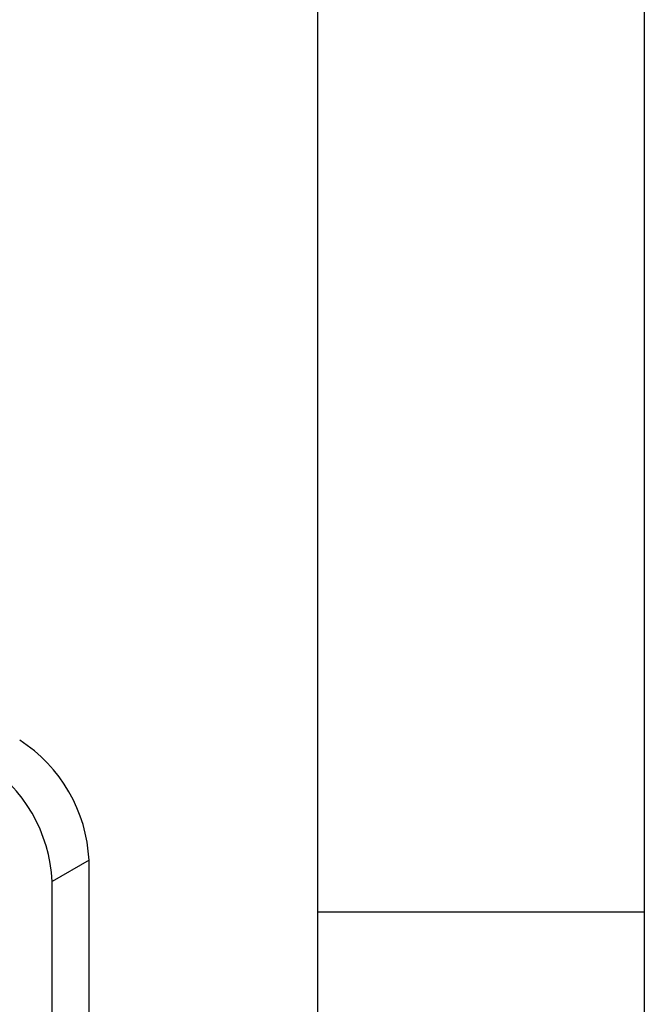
# Model space of a CAD drawing. Header units: millimetres. Extents: x 3 to 207, y 3 to 294.
# Tile 42 of 94: x 197 to 207, y 97 to 112. Entities that reach past the tile are written whole.
import ezdxf

# ---------------------------------------------------------------- set-up
doc = ezdxf.new("R2010")
doc.units = ezdxf.units.MM
doc.layers.add('几何体', color=7, linetype='Continuous')
doc.layers.add('草图直线', color=1, linetype='Continuous')

msp = doc.modelspace()

# ---------------------------------------------------------------- linework, layer by layer
at = {"layer": '几何体'}
for p, q in [((198.5036, 99.2877), (197.938, 98.9612)), ((198.5036, 69.0757), (198.5036, 99.2877)), ((197.938, 68.7491), (197.938, 98.9612))]:
    msp.add_line(p, q, dxfattribs=at)
for centre in [(196.2008, 99.183), (195.6351, 98.8564)]:
    msp.add_arc(centre, 2.3052, 2.60548, 57.39452, dxfattribs=at)
at = {"layer": '草图直线'}
for p, q in [((207, 294), (207, 3)), ((202, 289), (202, 8)), ((202, 98.5), (207, 98.5))]:
    msp.add_line(p, q, dxfattribs=at)

doc.saveas('drawing.dxf')
